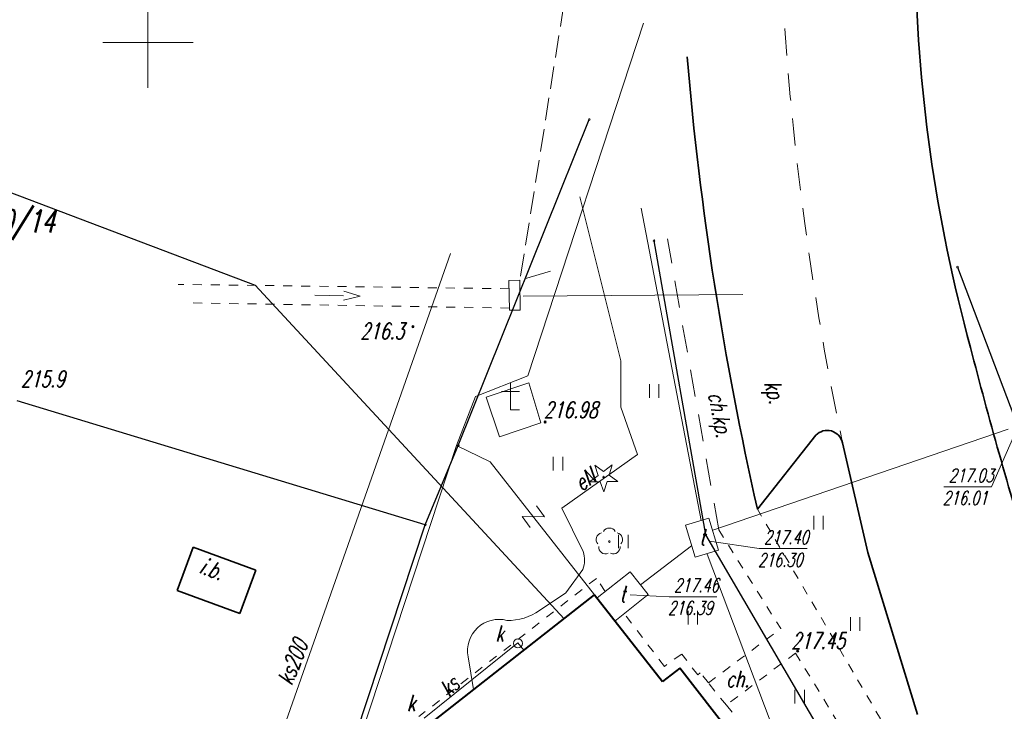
# Model space of a CAD drawing. Header units: millimetres. Extents: x 7501998 to 7504402, y 5666312 to 5667240.
# Tile 45 of 51: x 7503943 to 7503997, y 5666663 to 5666701. Entities that reach past the tile are written whole.
import ezdxf
from ezdxf.enums import TextEntityAlignment as Align

# ---------------------------------------------------------------- set-up
doc = ezdxf.new("R2010")
doc.units = ezdxf.units.MM
doc.header["$MEASUREMENT"] = 0
for name, pattern in [('1', [0]), ('3', [1, 0.5, -0.5]), ('4', [2.5, 1.5, -1]), ('BGS', [7.5, 7.5]), ('KOR', [0]), ('WSD', [1.75, 1.25, -0.5])]:
    doc.linetypes.add(name, pattern=pattern)
doc.layers.get('0').update_dxf_attribs({"color": 250, "linetype": 'CONTINUOUS', "lineweight": 100})
for name, color, linetype, lineweight in [('Dzialki', 7, '1', 30), ('EBTPO_L_2', 7, '1', 18), ('EBTPO_L_5', 14, '1', 35), ('EBUOA_T_0', 7, 'CONTINUOUS', 18), ('EBUPP_L_1', 7, '1', 40), ('EDTTS_T_0', 7, 'CONTINUOUS', 18), ('EUZOU_T_3', 7, 'CONTINUOUS', 18), ('EUZPU_L_7', 7, 'KOR', 18), ('Numery_dzialek', 7, 'CONTINUOUS', 18), ('Podzial_sekcyjny_krzyze', 7, '1', 18), ('Punkty', 7, 'CONTINUOUS', 9), ('SDROK_T_1', 7, 'CONTINUOUS', 18), ('SDRPK_L_0', 7, '1', 35), ('SDRPK_L_2', 7, '3', 18), ('SDRPK_L_3', 7, '1', 35), ('SDRPK_L_4', 7, '4', 18), ('SDRPK_L_5', 7, '4', 18), ('SZAPM_T_0', 7, 'CONTINUOUS', 18), ('SZOPO_L_0', 7, 'BGS', 18), ('SZZPZ_T_0', 3, 'CONTINUOUS', 18), ('UEEOO_T_0', 1, 'CONTINUOUS', 25), ('UEEPON_L_1', 1, '1', 18), ('UGGPON_L_1', 40, '1', 30), ('UKKOA_T_3', 14, 'CONTINUOUS', 18), ('UKKOO_T_2', 14, 'CONTINUOUS', 18), ('UKKOO_T_3', 14, 'CONTINUOUS', 25), ('UKKPA_T_4', 14, 'CONTINUOUS', 18), ('UKKPOD_L_1', 23, '1', 18), ('UKKPOR_L_0', 14, '1', 18), ('UKKPOR_L_3', 14, '1', 18), ('UTTOA_T_0', 11, 'CONTINUOUS', 18), ('UTTOC_T_0', 11, 'CONTINUOUS', 18), ('UTTPA_L_0', 11, '1', 18), ('UTTPO_L_1', 11, '1', 18), ('WUKOS_T_0', 7, 'CONTINUOUS', 35), ('WUKOS_T_1', 7, 'CONTINUOUS', 15), ('WUKPS_L_6', 7, '4', 18)]:
    doc.layers.add(name, color=color, linetype=linetype, lineweight=lineweight)
doc.styles.get("Standard").update_dxf_attribs({"font": 'Simplex.SHX', "width": 0.75})

# ---------------------------------------------------------------- blocks, each defined once
blk = doc.blocks.new('GRO')
at = {"linetype": 'Continuous'}
blk.add_circle((0, 0), 0.045, dxfattribs=at)
blk = doc.blocks.new('PRH')
at = {"linetype": 'Continuous'}
for p, q in [((-0.375, 0.5), (0.375, 0.5)), ((0.375, 0.5), (-0.375, -0.5)), ((-0.375, -0.5), (0.375, -0.5))]:
    blk.add_line(p, q, dxfattribs=at)
blk = doc.blocks.new('KCI')
at = {"linetype": 'Continuous'}
for p, q in [((0, 0), (1.585, 0)), ((1.585, 0.25), (2.5, 0)), ((1.585, -0.25), (2.5, 0))]:
    blk.add_line(p, q, dxfattribs=at)
blk = doc.blocks.new('FIG')
at = {"linetype": 'Continuous'}
for p, q in [((0, 1.5), (0, 0)), ((-0.5, 1), (0.5, 1)), ((0, 0), (0.5, 0))]:
    blk.add_line(p, q, dxfattribs=at)
blk = doc.blocks.new('TRA1')
at = {"linetype": 'Continuous'}
for p, q in [((-0.2625, -0.375), (-0.2625, 0.375)), ((0.2625, -0.375), (0.2625, 0.375))]:
    blk.add_line(p, q, dxfattribs=at)
blk = doc.blocks.new('DLI')
at = {"linetype": 'Continuous'}
blk.add_circle((0, 0), 0.045, dxfattribs=at)
for centre, start, end in [((0, 0.375), 30.1401, 149.8599), ((-0.357, 0.116), 102.1445, 221.86), ((0.357, 0.116), 318.14, 77.8555), ((-0.22, -0.303), 174.1482, 293.8542), ((0.22, -0.303), 246.1458, 5.8518)]:
    blk.add_arc(centre, 0.375, start, end, dxfattribs=at)
blk = doc.blocks.new('DIG')
at = {"linetype": 'Continuous'}
for p, q in [((-0.3012, 0.09375), (-0.4937, 0.6621)), ((-0.4937, 0.6621), (-0.0039, 0.31545)), ((-0.0039, 0.31545), (0.4771, 0.67415)), ((0.4771, 0.67415), (0.2988, 0.1012)), ((-0.78225, -0.26495), (-0.3012, 0.09375)), ((0.2988, 0.1012), (0.7886, -0.24545)), ((-0.18225, -0.2575), (-0.78225, -0.26495)), ((0.01025, -0.82585), (-0.18225, -0.2575)), ((0.1886, -0.2529), (0.01025, -0.82585)), ((0.7886, -0.24545), (0.1886, -0.2529))]:
    blk.add_line(p, q, dxfattribs=at)
blk.add_circle((0, 0), 0.045, dxfattribs=at)
blk = doc.blocks.new('WLZ')
at = {"linetype": 'Continuous'}
blk.add_circle((0, 0), 0.25, dxfattribs=at)
blk = doc.blocks.new('WSP')
at = {"linetype": 'Continuous'}
blk.add_circle((0, 0), 0.045, dxfattribs=at)

msp = doc.modelspace()

# ---------------------------------------------------------------- linework, layer by layer
at = {"layer": 'Dzialki'}
for p, q in [((7503967.17, 5666677.69), (7503974.42, 5666695.74)), ((7503980.87, 5666672.75), (7503978, 5666689.03)), ((7503994.79, 5666687.57), (7504003.16, 5666665.38)), ((7503965.34, 5666673.3), (7503942.76, 5666680.16)), ((7503965.34, 5666673.3), (7503967.17, 5666677.69)), ((7503953.47, 5666637.33), (7503965.34, 5666673.3)), ((7503993.22, 5666651.64), (7503980.87, 5666672.75))]:
    msp.add_line(p, q, dxfattribs=at)
at = {"layer": 'EBTPO_L_2', "linetype": '1'}
for p, q in [((7503971.07, 5666681.17), (7503968.711, 5666680.377)), ((7503971.07, 5666681.17), (7503968.711, 5666680.377)), ((7503971.74, 5666678.95), (7503971.07, 5666681.17)), ((7503971.74, 5666678.95), (7503971.07, 5666681.17)), ((7503968.711, 5666680.377), (7503969.45, 5666678.18)), ((7503968.711, 5666680.377), (7503969.45, 5666678.18)), ((7503969.45, 5666678.18), (7503971.74, 5666678.95)), ((7503969.45, 5666678.18), (7503971.74, 5666678.95))]:
    msp.add_line(p, q, dxfattribs=at)
at = {"layer": 'EBTPO_L_5', "linetype": '1'}
for p, q in [((7503952.495, 5666672.074), (7503951.61, 5666669.68)), ((7503955.97, 5666670.789), (7503952.495, 5666672.074)), ((7503955.085, 5666668.395), (7503955.97, 5666670.789)), ((7503951.61, 5666669.68), (7503955.085, 5666668.395))]:
    msp.add_line(p, q, dxfattribs=at)
at = {"layer": 'EBUPP_L_1', "linetype": '1'}
for p, q in [((7503965.89, 5666662.51), (7503974.71, 5666669.44)), ((7503974.71, 5666669.44), (7503978.47, 5666664.64)), ((7503979.42, 5666665.38), (7503978.47, 5666664.64)), ((7503982.43, 5666661.5), (7503979.42, 5666665.38))]:
    msp.add_line(p, q, dxfattribs=at)
at = {"layer": 'EUZPU_L_7', "linetype": '3'}
for p, q in [((7503969.983, 5666686.372), (7503951.675, 5666686.613)), ((7503969.983, 5666686.372), (7503951.675, 5666686.613)), ((7503970.002, 5666685.306), (7503952.03, 5666685.592)), ((7503970.002, 5666685.306), (7503952.03, 5666685.592))]:
    msp.add_line(p, q, dxfattribs=at)
at = {"layer": 'EUZPU_L_7', "linetype": 'KOR'}
for p, q in [((7503969.975, 5666686.838), (7503970.582, 5666686.849)), ((7503969.975, 5666686.838), (7503970.582, 5666686.849)), ((7503970.005, 5666685.18), (7503969.975, 5666686.838)), ((7503970.005, 5666685.18), (7503969.975, 5666686.838)), ((7503970.582, 5666686.849), (7503970.593, 5666685.19)), ((7503970.582, 5666686.849), (7503970.593, 5666685.19)), ((7503970.593, 5666685.19), (7503970.005, 5666685.18)), ((7503970.593, 5666685.19), (7503970.005, 5666685.18))]:
    msp.add_line(p, q, dxfattribs=at)
at = {"layer": 'Podzial_sekcyjny_krzyze'}
for p, q in [((7503950, 5666697.5), (7503950, 5666702.5)), ((7503947.5, 5666700), (7503952.5, 5666700))]:
    msp.add_line(p, q, dxfattribs=at)
at = {"layer": 'SDRPK_L_0', "linetype": '1'}
msp.add_line((7503983.72, 5666674.17), (7503986.95, 5666678.26), dxfattribs=at)
for centre, radius, start, end in [((7504163.103, 5666714.866), 183.941, 184.88565, 192.78208), ((7503987.578, 5666677.667), 0.864, 12.2313, 136.6535)]:
    msp.add_arc(centre, radius, start, end, dxfattribs=at)
at = {"layer": 'SDRPK_L_2', "linetype": '3'}
for p, q in [((7503995.084, 5666654.807), (7503983.72, 5666674.17)), ((7503995.084, 5666654.807), (7503983.72, 5666674.17)), ((7503981.58, 5666673.02), (7503985.01, 5666667.56)), ((7503981.58, 5666673.02), (7503985.01, 5666667.56)), ((7503974.81, 5666670.34), (7503964.997, 5666662.699)), ((7503974.81, 5666670.34), (7503964.997, 5666662.699)), ((7503975.304, 5666669.623), (7503974.81, 5666670.34)), ((7503975.304, 5666669.623), (7503974.81, 5666670.34)), ((7503978.573, 5666665.473), (7503976.354, 5666668.389)), ((7503978.573, 5666665.473), (7503976.354, 5666668.389)), ((7503981.006, 5666664.558), (7503985.01, 5666667.56)), ((7503981.006, 5666664.558), (7503985.01, 5666667.56)), ((7503979.53, 5666666.15), (7503978.573, 5666665.473)), ((7503979.53, 5666666.15), (7503978.573, 5666665.473)), ((7503980.418, 5666664.995), (7503979.53, 5666666.15)), ((7503980.418, 5666664.995), (7503979.53, 5666666.15)), ((7503985.83, 5666666.21), (7503982, 5666663.33)), ((7503985.83, 5666666.21), (7503982, 5666663.33)), ((7503985.83, 5666666.21), (7503990.06, 5666659.26)), ((7503985.83, 5666666.21), (7503990.06, 5666659.26)), ((7503980.56, 5666665.11), (7503980.418, 5666664.995)), ((7503980.56, 5666665.11), (7503980.418, 5666664.995)), ((7503981.006, 5666664.558), (7503980.56, 5666665.11)), ((7503981.006, 5666664.558), (7503980.56, 5666665.11)), ((7503982, 5666663.33), (7503981.006, 5666664.558)), ((7503982, 5666663.33), (7503981.006, 5666664.558)), ((7503982, 5666663.33), (7503982.45, 5666662.79)), ((7503982, 5666663.33), (7503982.45, 5666662.79))]:
    msp.add_line(p, q, dxfattribs=at)
at = {"layer": 'SDRPK_L_3', "linetype": '1'}
for p, q in [((7503989.832, 5666671.773), (7503988.422, 5666677.85)), ((7503992.574, 5666662.801), (7503989.832, 5666671.773))]:
    msp.add_line(p, q, dxfattribs=at)
for centre, radius, start, end in [((7504078.624, 5666705.891), 86.178, 180.61416, 195.31806), ((7504226.244, 5666742.127), 238.16, 194.34381, 197.27362)]:
    msp.add_arc(centre, radius, start, end, dxfattribs=at)
at = {"layer": 'SDRPK_L_4', "linetype": '4'}
msp.add_arc((7504155.599, 5666712.817), 170.795, 182.36479, 191.81382, dxfattribs=at)
at = {"layer": 'SDRPK_L_5', "linetype": '4'}
msp.add_line((7503981.58, 5666673.02), (7503978.739, 5666689.132), dxfattribs=at)
at = {"layer": 'SZOPO_L_0', "linetype": 'BGS'}
for p, q in [((7503971.02, 5666681.55), (7503977.42, 5666701.07)), ((7503968.12, 5666680.4), (7503971.02, 5666681.55)), ((7503968.12, 5666680.4), (7503971.02, 5666681.55)), ((7503967.08, 5666677.69), (7503968.12, 5666680.4)), ((7503967.08, 5666677.69), (7503968.12, 5666680.4)), ((7503961.274, 5666660.093), (7503967.08, 5666677.69)), ((7503961.274, 5666660.093), (7503967.08, 5666677.69)), ((7503967.08, 5666677.69), (7503968.94, 5666676.79)), ((7503967.08, 5666677.69), (7503968.94, 5666676.79)), ((7503968.94, 5666676.79), (7503974.712, 5666669.437)), ((7503968.94, 5666676.79), (7503974.712, 5666669.437))]:
    msp.add_line(p, q, dxfattribs=at)
at = {"layer": 'UEEPON_L_1', "linetype": '1'}
for p, q in [((7503976.154, 5666682.384), (7503973.894, 5666691.46)), ((7503976.154, 5666682.384), (7503973.894, 5666691.46)), ((7503976.154, 5666679.817), (7503976.154, 5666682.384)), ((7503976.154, 5666679.817), (7503976.154, 5666682.384)), ((7503977.086, 5666677.204), (7503976.154, 5666679.817)), ((7503977.086, 5666677.204), (7503976.154, 5666679.817)), ((7503972.906, 5666674.219), (7503977.086, 5666677.204)), ((7503972.906, 5666674.219), (7503977.086, 5666677.204)), ((7503974.08, 5666671.824), (7503972.906, 5666674.219)), ((7503974.08, 5666671.824), (7503972.906, 5666674.219)), ((7503973.122, 5666669.548), (7503974.056, 5666670.842)), ((7503973.122, 5666669.548), (7503974.056, 5666670.842)), ((7503971.66, 5666668.566), (7503973.122, 5666669.548)), ((7503971.66, 5666668.566), (7503973.122, 5666669.548)), ((7503968.021, 5666664.187), (7503967.708, 5666666.003)), ((7503968.021, 5666664.187), (7503967.708, 5666666.003))]:
    msp.add_line(p, q, dxfattribs=at)
for centre, radius, start, end in [((7503972.756, 5666671.365), 1.401, 338.0811, 19.1245), ((7503972.756, 5666671.365), 1.401, 338.0811, 19.1245), ((7503969.94, 5666670.972), 2.958, 268.5303, 305.5677), ((7503969.94, 5666670.972), 2.958, 268.5303, 305.5677), ((7503969.421, 5666666.329), 1.743, 75.275, 190.7751), ((7503969.421, 5666666.329), 1.743, 75.275, 190.7751)]:
    msp.add_arc(centre, radius, start, end, dxfattribs=at)
at = {"layer": 'UGGPON_L_1', "linetype": '1'}
for p, q in [((7503906.942, 5666705.17), (7503955.925, 5666686.566)), ((7503906.942, 5666705.17), (7503955.925, 5666686.566)), ((7503955.925, 5666686.566), (7503973.019, 5666668.109)), ((7503955.925, 5666686.566), (7503973.019, 5666668.109))]:
    msp.add_line(p, q, dxfattribs=at)
at = {"layer": 'UKKPOD_L_1', "linetype": '1'}
msp.add_line((7503970.752, 5666685.954), (7503982.907, 5666686.062), dxfattribs=at)
msp.add_line((7503970.752, 5666685.954), (7503982.907, 5666686.062), dxfattribs=at)
at = {"layer": 'UKKPOR_L_0', "linetype": '1'}
msp.add_line((7503966.732, 5666688.321), (7503951.659, 5666645.379), dxfattribs=at)
at = {"layer": 'UKKPOR_L_3', "linetype": '1'}
for p, q in [((7503970.459, 5666666.782), (7503965.279, 5666662.602)), ((7503970.459, 5666666.782), (7503965.279, 5666662.602)), ((7503970.795, 5666666.364), (7503970.459, 5666666.782)), ((7503970.795, 5666666.364), (7503970.459, 5666666.782))]:
    msp.add_line(p, q, dxfattribs=at)
at = {"layer": 'UTTOC_T_0', "linetype": 'Continuous'}
for p, q in [((7503998.092, 5666678.646), (7503996.669, 5666675.413)), ((7503994.036, 5666675.413), (7503996.669, 5666675.413)), ((7503981.076, 5666672.41), (7503983.808, 5666671.987)), ((7503981.076, 5666672.41), (7503983.808, 5666671.987)), ((7503983.808, 5666671.987), (7503986.468, 5666671.987)), ((7503983.808, 5666671.987), (7503986.468, 5666671.987)), ((7503976.684, 5666669.436), (7503978.832, 5666669.329)), ((7503976.684, 5666669.436), (7503978.832, 5666669.329)), ((7503978.832, 5666669.329), (7503981.465, 5666669.329)), ((7503978.832, 5666669.329), (7503981.465, 5666669.329))]:
    msp.add_line(p, q, dxfattribs=at)
at = {"layer": 'UTTPA_L_0', "linetype": '1'}
for p, q in [((7503981.03, 5666673.68), (7503979.738, 5666673.288)), ((7503981.03, 5666673.68), (7503979.738, 5666673.288)), ((7503981.57, 5666671.9), (7503981.03, 5666673.68)), ((7503981.57, 5666671.9), (7503981.03, 5666673.68)), ((7503979.738, 5666673.288), (7503980.278, 5666671.508)), ((7503979.738, 5666673.288), (7503980.278, 5666671.508)), ((7503980.278, 5666671.508), (7503981.57, 5666671.9)), ((7503980.278, 5666671.508), (7503981.57, 5666671.9)), ((7503976.68, 5666670.7), (7503974.846, 5666669.266)), ((7503976.68, 5666670.7), (7503974.846, 5666669.266)), ((7503976.68, 5666670.7), (7503977.68, 5666669.45)), ((7503976.68, 5666670.7), (7503977.68, 5666669.45)), ((7503974.846, 5666669.266), (7503975.824, 5666667.965)), ((7503974.846, 5666669.266), (7503975.824, 5666667.965)), ((7503977.68, 5666669.45), (7503975.824, 5666667.965)), ((7503977.68, 5666669.45), (7503975.824, 5666667.965))]:
    msp.add_line(p, q, dxfattribs=at)
at = {"layer": 'UTTPO_L_1', "linetype": '1'}
for p, q in [((7503977.28, 5666690.835), (7503980.603, 5666673.55)), ((7503977.28, 5666690.835), (7503980.603, 5666673.55)), ((7503997.59, 5666678.595), (7503981.248, 5666673.005)), ((7503997.59, 5666678.595), (7503981.248, 5666673.005)), ((7503977.254, 5666669.983), (7503980.066, 5666672.151)), ((7503977.254, 5666669.983), (7503980.066, 5666672.151)), ((7503980.942, 5666671.682), (7503985.558, 5666659.475))]:
    msp.add_line(p, q, dxfattribs=at)
at = {"layer": 'WUKPS_L_6', "linetype": 'WSD'}
msp.add_line((7503973.563, 5666705.582), (7503970.582, 5666686.849), dxfattribs=at)
at = {"layer": 'WUKPS_L_6', "linetype": '4'}
msp.add_line((7503972.267, 5666687.339), (7503970.582, 5666686.849), dxfattribs=at)

# ---------------------------------------------------------------- block references
at = {"layer": 'EDTTS_T_0', "rotation": 126.41982472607}
msp.add_blockref('PRH', (7503971.323, 5666673.755), dxfattribs=at)
msp.add_blockref('PRH', (7503971.323, 5666673.755), dxfattribs=at)
at = {"layer": 'EUZOU_T_3', "rotation": 358.4518423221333}
msp.add_blockref('KCI', (7503959.243, 5666686.026), dxfattribs=at)
msp.add_blockref('KCI', (7503959.243, 5666686.026), dxfattribs=at)
at = {"layer": 'Punkty'}
for p in [(7503974.42, 5666695.74), (7503978, 5666689.03), (7503994.79, 5666687.57), (7503967.17, 5666677.69), (7503965.34, 5666673.3), (7503980.87, 5666672.75)]:
    msp.add_blockref('GRO', p, dxfattribs=at)
at = {"layer": 'SZAPM_T_0'}
msp.add_blockref('FIG', (7503970.063, 5666679.678), dxfattribs=at)
msp.add_blockref('FIG', (7503970.063, 5666679.678), dxfattribs=at)
at = {"layer": 'SZZPZ_T_0'}
for name, p in [('TRA1', (7503978.01, 5666680.711)), ('TRA1', (7503978.01, 5666680.711)), ('TRA1', (7503972.683, 5666676.696)), ('TRA1', (7503972.683, 5666676.696)), ('DIG', (7503975.21, 5666675.95)), ('TRA1', (7503987.094, 5666673.425)), ('TRA1', (7503987.094, 5666673.425)), ('DLI', (7503975.53, 5666672.38)), ('TRA1', (7503976.304, 5666672.38)), ('TRA1', (7503976.304, 5666672.38)), ('TRA1', (7503980.148, 5666668.166)), ('TRA1', (7503980.148, 5666668.166)), ('TRA1', (7503989.128, 5666667.819)), ('TRA1', (7503989.128, 5666667.819)), ('TRA1', (7503986.052, 5666663.8)), ('TRA1', (7503986.052, 5666663.8))]:
    msp.add_blockref(name, p, dxfattribs=at)
at = {"layer": 'UKKPA_T_4'}
msp.add_blockref('WLZ', (7503970.47, 5666666.744), dxfattribs=at)
msp.add_blockref('WLZ', (7503970.47, 5666666.744), dxfattribs=at)
at = {"layer": 'WUKOS_T_0'}
for p in [(7503964.667, 5666684.273), (7503964.667, 5666684.273), (7503971.977, 5666678.996), (7503971.977, 5666678.996), (7503985.948, 5666666.325), (7503985.948, 5666666.325)]:
    msp.add_blockref('WSP', p, dxfattribs=at)

# ---------------------------------------------------------------- texts
at = {"layer": 'EBUOA_T_0', "oblique": 15, "width": 0.7}
msp.add_text('i.b.', height=0.9, rotation=-20.2936, dxfattribs=at).set_placement((7503952.796, 5666670.669))
at = {"layer": 'Numery_dzialek', "oblique": 15, "width": 0.7}
msp.add_text('8-2620/14', height=1.25, dxfattribs=at).set_placement((7503937.797, 5666690.74), align=Align.TOP_LEFT)
at = {"layer": 'SDROK_T_1', "oblique": 15, "width": 0.7}
msp.add_text('kp.', height=0.9, rotation=285.0184, dxfattribs=at).set_placement((7503984.539, 5666680.63), align=Align.MIDDLE)
msp.add_text('ch.kp.', height=0.9, rotation=280.7934, dxfattribs=at).set_placement((7503981.882, 5666680.717), align=Align.TOP_LEFT)
msp.add_text('ch.', height=0.9, dxfattribs=at).set_placement((7503981.991, 5666665.226), align=Align.TOP_LEFT)
msp.add_text('ch.', height=0.9, dxfattribs=at).set_placement((7503981.991, 5666665.226), align=Align.TOP_LEFT)
at = {"layer": 'UEEOO_T_0', "oblique": 15, "width": 0.7}
msp.add_text('eN', height=0.9, rotation=34.6952, dxfattribs=at).set_placement((7503973.476, 5666675.878), align=Align.TOP_LEFT)
msp.add_text('eN', height=0.9, rotation=34.6952, dxfattribs=at).set_placement((7503973.476, 5666675.878), align=Align.TOP_LEFT)
at = {"layer": 'UKKOA_T_3', "oblique": 15, "width": 0.7}
for p in [(7503969.227, 5666667.739), (7503969.227, 5666667.739), (7503964.335, 5666663.892), (7503964.335, 5666663.892)]:
    msp.add_text('k', height=0.9, dxfattribs=at).set_placement(p, align=Align.TOP_LEFT)
at = {"layer": 'UKKOO_T_2', "oblique": 15, "width": 0.7}
msp.add_text('ks200', height=0.9, rotation=68.615, dxfattribs=at).set_placement((7503957.122, 5666664.687), align=Align.TOP_LEFT)
msp.add_text('ks200', height=0.9, rotation=68.615, dxfattribs=at).set_placement((7503957.122, 5666664.687), align=Align.TOP_LEFT)
at = {"layer": 'UKKOO_T_3', "oblique": 15, "width": 0.7}
msp.add_text('ks', height=0.9, rotation=44.2152, dxfattribs=at).set_placement((7503966.03, 5666664.379), align=Align.TOP_LEFT)
msp.add_text('ks', height=0.9, rotation=44.2152, dxfattribs=at).set_placement((7503966.03, 5666664.379), align=Align.TOP_LEFT)
at = {"layer": 'UTTOA_T_0', "oblique": 15, "width": 0.7}
for p in [(7503980.499, 5666673.072), (7503980.499, 5666673.072), (7503976.094, 5666669.922), (7503976.094, 5666669.922)]:
    msp.add_text('t', height=0.9, dxfattribs=at).set_placement(p, align=Align.TOP_LEFT)
at = {"layer": 'UTTOC_T_0', "oblique": 15, "width": 0.7}
for s, p in [('217.03', (7503994.304, 5666676.413)), ('216.01', (7503993.969, 5666675.163)), ('217.40', (7503984.076, 5666672.987)), ('217.40', (7503984.076, 5666672.987)), ('216.30', (7503983.741, 5666671.737)), ('216.30', (7503983.741, 5666671.737)), ('217.46', (7503979.1, 5666670.329)), ('217.46', (7503979.1, 5666670.329)), ('216.39', (7503978.765, 5666669.079)), ('216.39', (7503978.765, 5666669.079))]:
    msp.add_text(s, height=0.75, dxfattribs=at).set_placement(p, align=Align.TOP_LEFT)
at = {"layer": 'WUKOS_T_1', "oblique": 15, "width": 0.7}
for s, p in [('216.3', (7503961.749, 5666684.482)), ('216.3', (7503961.749, 5666684.482)), ('216.98', (7503971.909, 5666680.121)), ('216.98', (7503971.909, 5666680.121)), ('217.45', (7503985.597, 5666667.34)), ('217.45', (7503985.597, 5666667.34))]:
    msp.add_text(s, height=0.9, dxfattribs=at).set_placement(p, align=Align.TOP_LEFT)
msp.add_text('215.9', height=0.9, dxfattribs=at).set_placement((7503942.974, 5666680.933))

doc.saveas('drawing.dxf')
